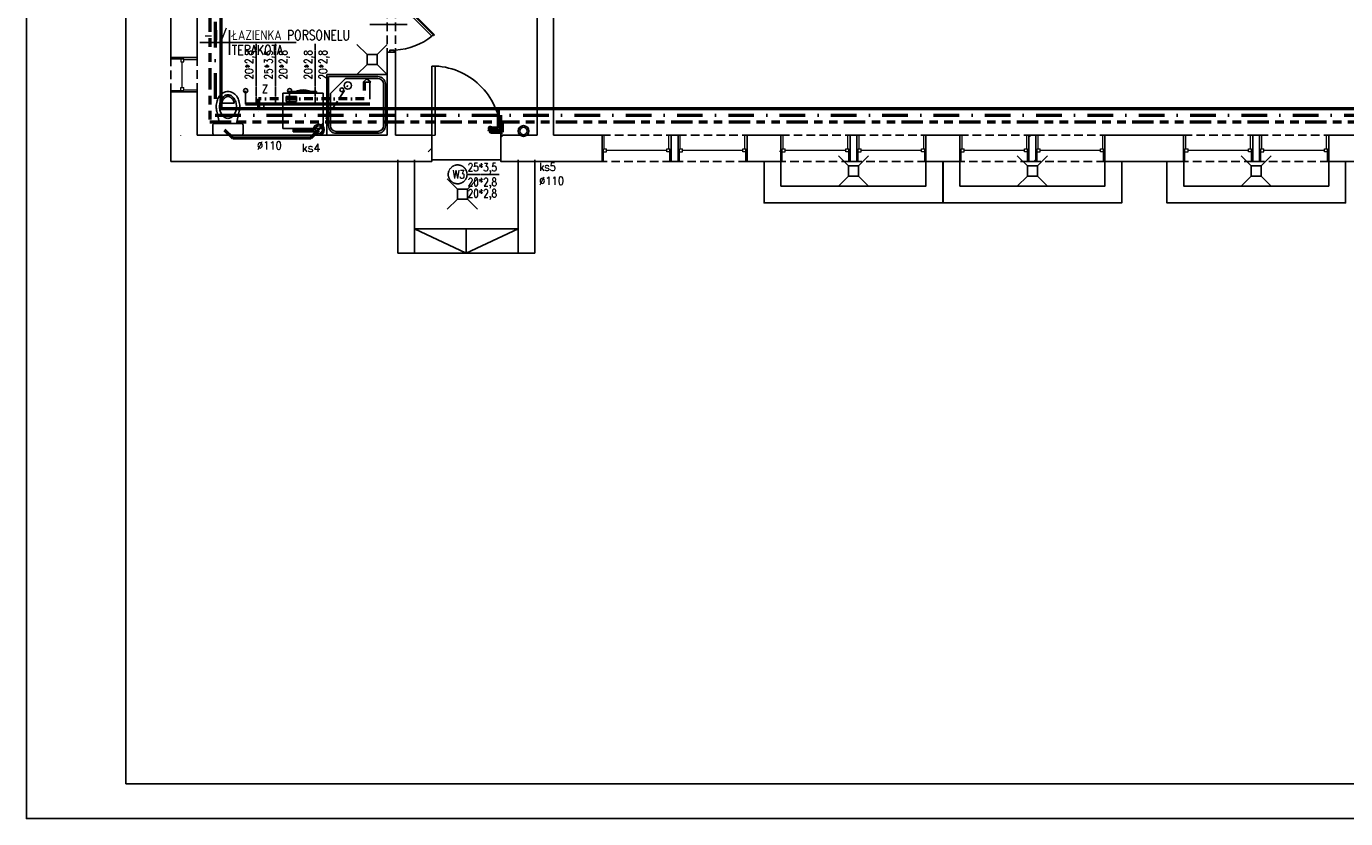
# Model space of a CAD drawing. Header units: millimetres. Extents: x 116 to 15750, y -6945 to 9999.
# Tile 94 of 150: x 116 to 2078, y 5 to 1183. Entities that reach past the tile are written whole.
import ezdxf
from ezdxf.enums import TextEntityAlignment as Align

# ---------------------------------------------------------------- set-up
doc = ezdxf.new("R2010")
doc.units = ezdxf.units.MM
for name, pattern in [('ACAD_ISO12W100', [21, 12, -3, 0, -3, 0, -3]), ('DASHDOT', [25.4, 12.7, -6.35, 0, -6.35]), ('DASHED', [19.049999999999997, 12.7, -6.35]), ('DASHED2', [0.375, 0.25, -0.125]), ('Podwójna kreska', [42.8625, 15.875, -4.7625, 6.349999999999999, -4.7625, 6.349999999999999, -4.7625])]:
    doc.linetypes.add(name, pattern=pattern)
doc.layers.get('0').update_dxf_attribs({"color": 252})
for name, color, linetype in [('1-OPIS-POM', 252, 'Continuous'), ('1-SCIANA', 252, 'Continuous'), ('I-DRZWI', 252, 'Continuous'), ('I-MEBLE', 252, 'Continuous'), ('I-NAD', 252, 'DASHED'), ('I-OKNA', 252, 'Continuous'), ('I-SCIANA', 252, 'Continuous'), ('I-WIDOK', 252, 'Continuous'), ('IS cwu', 3, 'DASHDOT'), ('IS cwu cyrkulacja', 3, 'ACAD_ISO12W100'), ('IS KAN PODŁCZENIA', 33, 'Continuous'), ('IS KAN_S_OPIS', 2, 'Continuous'), ('IS KAN_SAN_RURY', 1, 'Continuous'), ('IS opis woda', 7, 'DASHED2'), ('MK_IS W_CWU', 5, 'DASHED'), ('MK_IS W_Z', 5, 'Continuous'), ('TABELKA', 252, 'Continuous')]:
    doc.layers.add(name, color=color, linetype=linetype)
doc.layers.add('IS woda w', color=5, linetype='Continuous', lineweight=40)
doc.styles.add('ROMANS', font='romans.shx', dxfattribs={"width": 0.75})
doc.styles.add('TECH', font='simplex.shx')

# ---------------------------------------------------------------- blocks, each defined once
blk = doc.blocks.new('D90')
blk.add_line((32.60195715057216, 44.99673399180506), (-28.01028744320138, 45.00280644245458))
for points in [[(-9.174932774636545, 87.24581758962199), (-9.174656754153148, 90.00091961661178), (0.00901666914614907, 89.99999954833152), (0.008648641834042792, 86.3265301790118), (-6.41992275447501, 86.32717422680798), (-6.41983074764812, 87.24554156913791)], [(-72.56247655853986, 61.8346203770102), (-11.68362454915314, 0.9435688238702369), (-10.61203397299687, 2.01494470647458), (-71.49088598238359, 62.90599625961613)], [(-9.18339740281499, 2.756022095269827), (-9.183673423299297, 0.0009200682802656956), (0, 0), (0.0003680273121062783, 3.673469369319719), (-6.428203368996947, 3.674113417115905), (-6.428295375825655, 2.755746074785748)]]:
    blk.add_lwpolyline(points, close=True)
blk.add_lwpolyline([(-11.26135268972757, 2.664393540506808), (-9.47536839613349, 4.450020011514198), (-68.56337161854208, 63.5498639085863), (-70.34935591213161, 61.7642374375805)])
blk.add_arc((-4.563419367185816, -14.50732115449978), 100.9401705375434, 92.61855641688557, 129.3487067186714)
blk = doc.blocks.new('OPIS-POM')
for p, q in [((-60, 0), (135, 0)), ((0, 25), (0, -25))]:
    blk.add_line(p, q)
at = {"style": 'ROMANS', "width": 0.8, "flags": 4}
blk.add_attdef('NR', text='', height=20, dxfattribs=at).set_placement((-5.000000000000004, 5), align=Align.RIGHT)
blk.add_attdef('NAZWA', (4.999999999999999, 5), '', height=20, dxfattribs=at)
blk.add_attdef('POW.', text='', height=20, dxfattribs=at).set_placement((-5.000000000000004, -5), align=Align.TOP_RIGHT)
blk.add_attdef('POSADZKA', text='', height=20, dxfattribs=at).set_placement((4.999999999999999, -5), align=Align.TOP_LEFT)
blk = doc.blocks.new('wc')
for p, q in [((20, -1.364242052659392e-12), (-20, 1.364242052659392e-12)), ((-22.5, -2.499999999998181), (-22.50000000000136, -14.99999999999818)), ((-20.00000000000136, -17.49999999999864), (19.99999999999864, -17.50000000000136)), ((-16.70716144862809, -35.71644505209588), (-12.50000000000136, -17.49999999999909)), ((16.70716144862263, -35.71644505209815), (12.49999999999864, -17.50000000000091)), ((22.49999999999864, -15.00000000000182), (22.5, -2.500000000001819)), ((9.399005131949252, -47.59728550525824), (-9.399005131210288, -47.59728550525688))]:
    blk.add_line(p, q)
for points in [[(17.49999999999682, -42.50000000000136, -0.0720393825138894), (16.29127858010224, -50.84577219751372, -0.08333936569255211), (12.90750212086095, -57.7805596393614, -0.1066614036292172), (7.056389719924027, -63.10202370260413, -0.1321381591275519), (-5.002220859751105e-12, -65, -0.1321381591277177), (-7.056389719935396, -63.10202370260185, -0.1066614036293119), (-12.90750212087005, -57.78055963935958, -0.0833393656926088), (-16.29127858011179, -50.84577219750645, -0.07203938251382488), (-17.50000000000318, -42.49999999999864, -0.05824006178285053), (-16.70716144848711, -35.71644505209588, -0.08333936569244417)], [(16.70716144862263, -35.71644505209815, -0.0582400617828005), (17.49999999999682, -42.50000000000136, -0.0720393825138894)], [(9.399005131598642, -47.59728550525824, -0.01323439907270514), (9.099451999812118, -48.71794926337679, -0.08333936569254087), (6.804501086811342, -53.42127318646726, -0.1066614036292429), (3.293994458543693, -56.61400536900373, -0.1321381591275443), (-4.547473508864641e-12, -57.5, -0.1321381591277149), (-3.293994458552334, -56.61400536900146, -0.1066614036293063), (-6.804501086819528, -53.42127318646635, -0.08333936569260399), (-9.099451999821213, -48.71794926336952, -0.01323439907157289), (-9.399005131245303, -47.59728550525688, -0.0720393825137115)]]:
    blk.add_lwpolyline(points, format="xyb")
blk.add_lwpolyline([(12.49999999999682, -42.50000000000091, -0.07203938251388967), (11.49672752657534, -49.42722357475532, -0.08333936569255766), (8.838834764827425, -54.87436867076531, -0.1066614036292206), (4.548126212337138, -58.77667814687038, -0.1321381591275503), (-4.547473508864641e-12, -60, -0.132138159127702), (-4.548126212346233, -58.77667814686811, -0.1066614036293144), (-8.838834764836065, -54.87436867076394, -0.08333936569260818), (-11.49672752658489, -49.42722357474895, -0.0720393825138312), (-12.50000000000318, -42.49999999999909, -0.07203938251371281), (-11.49672752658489, -35.57277642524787, -0.08333936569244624), (-8.838834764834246, -30.12563132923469, -0.1066614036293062), (-4.54812621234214, -26.22332185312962, -0.1321381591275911), (-1.818989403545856e-12, -25, -0.132138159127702), (4.548126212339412, -26.22332185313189, -0.1066614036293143), (8.838834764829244, -30.12563132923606, -0.08333936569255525), (11.49672752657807, -35.57277642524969, -0.07203938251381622)], format="xyb", close=True)
for centre, start, end in [((-20, -2.499999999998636), 90, 180), ((-20.00000000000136, -14.99999999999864), 180, 270), ((20, -2.500000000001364), 0, 90), ((19.99999999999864, -15.00000000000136), 270, 0)]:
    blk.add_arc(centre, 2.5, start, end)
blk = doc.blocks.new('natrysk90')
for p, q in [((-89.99999999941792, -89.99999999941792), (-89.99999999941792, 0)), ((-89.99999999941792, 0), (0, 0)), ((0, 0), (0, -89.99999999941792)), ((-89.99999999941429, -89.99999999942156), (-89.99999999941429, -3.637978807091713e-12)), ((-89.99999999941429, -3.637978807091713e-12), (3.637978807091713e-12, -3.637978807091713e-12)), ((-89.99999999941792, -89.99999999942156), (-89.99999999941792, -3.637978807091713e-12)), ((-89.99999999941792, -3.637978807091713e-12), (0, -3.637978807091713e-12)), ((-87.18749999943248, -75.93749999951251), (-87.18749999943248, -2.812499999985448)), ((-87.18749999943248, -2.812499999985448), (-14.06249999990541, -2.812499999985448)), ((-87.18749999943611, -75.93749999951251), (-87.18749999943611, -2.812499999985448)), ((-87.18749999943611, -2.812499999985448), (-14.06249999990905, -2.812499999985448)), ((-87.18749999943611, -75.93749999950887), (-87.18749999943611, -2.81249999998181)), ((-87.18749999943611, -2.81249999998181), (-14.06249999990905, -2.81249999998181)), ((-84.37499999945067, -28.12499999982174), (-61.87499999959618, -5.624999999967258)), ((-84.3749999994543, -28.12499999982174), (-61.87499999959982, -5.624999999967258)), ((-84.3749999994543, -28.1249999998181), (-61.87499999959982, -5.62499999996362)), ((-61.87499999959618, -5.624999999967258), (-14.06249999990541, -5.624999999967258)), ((-61.87499999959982, -5.624999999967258), (-14.06249999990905, -5.624999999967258)), ((-61.87499999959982, -5.62499999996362), (-14.06249999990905, -5.62499999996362)), ((-5.624999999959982, -14.06249999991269), (-5.624999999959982, -75.93749999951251)), ((-5.62499999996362, -14.06249999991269), (-5.62499999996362, -75.93749999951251)), ((-5.62499999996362, -14.06249999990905), (-5.62499999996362, -75.93749999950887)), ((-2.812499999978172, -14.06249999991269), (-2.812499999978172, -75.93749999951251)), ((-2.81249999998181, -14.06249999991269), (-2.81249999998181, -75.93749999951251)), ((-2.81249999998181, -14.06249999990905), (-2.81249999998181, -75.93749999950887)), ((3.637978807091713e-12, -3.637978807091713e-12), (3.637978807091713e-12, -89.99999999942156)), ((0, -3.637978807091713e-12), (0, -89.99999999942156)), ((-84.37499999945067, -75.93749999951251), (-84.37499999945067, -28.12499999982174)), ((-84.3749999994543, -75.93749999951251), (-84.3749999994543, -28.12499999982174)), ((-84.3749999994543, -75.93749999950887), (-84.3749999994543, -28.1249999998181)), ((3.637978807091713e-12, -89.99999999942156), (-89.99999999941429, -89.99999999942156)), ((0, -89.99999999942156), (-89.99999999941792, -89.99999999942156)), ((0, -89.99999999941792), (-89.99999999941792, -89.99999999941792)), ((-14.06249999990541, -84.37499999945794), (-75.93749999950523, -84.37499999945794)), ((-14.06249999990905, -84.37499999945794), (-75.93749999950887, -84.37499999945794)), ((-14.06249999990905, -84.3749999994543), (-75.93749999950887, -84.3749999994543)), ((-14.06249999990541, -87.18749999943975), (-75.93749999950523, -87.18749999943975)), ((-14.06249999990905, -87.18749999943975), (-75.93749999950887, -87.18749999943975)), ((-14.06249999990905, -87.18749999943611), (-75.93749999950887, -87.18749999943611))]:
    blk.add_line(p, q)
for centre in [(-67.4999999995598, -22.49999999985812), (-67.49999999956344, -22.49999999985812), (-67.49999999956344, -22.49999999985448)]:
    blk.add_circle(centre, 2.81249999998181)
for centre, radius, start, end in [((-14.06249999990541, -14.06249999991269), 11.24999999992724, 0, 90), ((-14.06249999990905, -14.06249999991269), 11.24999999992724, 0, 90), ((-14.06249999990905, -14.06249999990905), 11.24999999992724, 0, 90), ((-14.06249999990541, -14.06249999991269), 8.43749999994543, 0, 90), ((-14.06249999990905, -14.06249999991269), 8.43749999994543, 0, 90), ((-14.06249999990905, -14.06249999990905), 8.43749999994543, 0, 90), ((-75.93749999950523, -75.93749999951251), 11.24999999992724, 180, 270), ((-75.93749999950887, -75.93749999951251), 11.24999999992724, 180, 270), ((-75.93749999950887, -75.93749999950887), 11.24999999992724, 180, 270), ((-75.93749999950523, -75.93749999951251), 8.43749999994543, 180, 270), ((-75.93749999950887, -75.93749999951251), 8.43749999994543, 180, 270), ((-75.93749999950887, -75.93749999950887), 8.43749999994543, 180, 270), ((-14.06249999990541, -75.93749999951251), 8.43749999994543, 270, 0), ((-14.06249999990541, -75.93749999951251), 11.24999999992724, 270, 0), ((-14.06249999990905, -75.93749999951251), 8.43749999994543, 270, 0), ((-14.06249999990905, -75.93749999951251), 11.24999999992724, 270, 0), ((-14.06249999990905, -75.93749999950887), 8.43749999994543, 270, 0), ((-14.06249999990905, -75.93749999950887), 11.24999999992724, 270, 0)]:
    blk.add_arc(centre, radius, start, end)
blk = doc.blocks.new('PRALKA')
for p, q in [((-60, 0), (0, 0)), ((-60, -52.5), (-60, 0)), ((-50, 2.5), (-10, 2.5)), ((-50, 0), (-50, 2.5)), ((-10, 2.5), (-10, 0)), ((0, 0), (0, -52.5)), ((-55, -12.5), (-55, -5)), ((-55, -5), (-40, -5)), ((-40, -12.5), (-55, -12.5)), ((-40, -5), (-40, -12.5)), ((0, -52.5), (-60, -52.5)), ((-45, -52.5), (-45, -57.5)), ((-45, -55), (-15, -55)), ((-45, -57.5), (-15, -57.5)), ((-15, -52.5), (-15, -57.5))]:
    blk.add_line(p, q)
blk.add_arc((-30, -25), 30, 56.4426902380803, 123.557309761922)
blk = doc.blocks.new('pralka60')
at = {"ltscale": 0.5}
blk.add_blockref('PRALKA', (0, 52.5), dxfattribs=at)
blk = doc.blocks.new('kratka')
for p, q in [((-15, 1.818989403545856e-12), (-30, 15.00000000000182)), ((0, 0), (15, 14.99999999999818)), ((-30, -29.99999999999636), (-15, -14.99999999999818)), ((15, -29.99999999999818), (0, -14.99999999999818))]:
    blk.add_line(p, q)
blk.add_lwpolyline([(0, 0), (-15, 1.818989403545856e-12), (-15, -14.99999999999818), (0, -14.99999999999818)], close=True)

msp = doc.modelspace()

# ---------------------------------------------------------------- hatches: boundary and pattern name
h = msp.add_hatch(color=7)
h.paths.add_polyline_path([(779.4625, 52.973111), (779.4625, 52.937833)])
h.paths.add_polyline_path([(779.4625, 52.937833), (779.4625, 52.973111)])
h = msp.add_hatch(color=7)
h.paths.add_polyline_path([(780.473239, 52.973111), (780.473239, 52.937833)])
h.paths.add_polyline_path([(780.473239, 52.937833), (780.473239, 52.973111)])
h = msp.add_hatch(color=7)
h.paths.add_polyline_path([(781.483979, 52.973111), (781.483979, 52.937833)])
h.paths.add_polyline_path([(781.483979, 52.973111), (781.483979, 52.937833)])
h = msp.add_hatch(color=7)
h.dxf.hatch_style = 2
h.paths.add_polyline_path([(783.409197, 52.973111), (783.409197, 52.937833)])
h = msp.add_hatch(color=7)
h.paths.add_polyline_path([(784.371806, 52.973111), (784.371806, 52.937833)])
h.paths.add_polyline_path([(784.371806, 52.973111), (784.371806, 52.937833)])
h = msp.add_hatch(color=7)
h.paths.add_polyline_path([(787.692807, 52.973111), (787.692807, 52.937833)])
h.paths.add_polyline_path([(787.692807, 52.973111), (787.692807, 52.937833)])
h = msp.add_hatch(color=7)
h.dxf.hatch_style = 2
h.paths.add_polyline_path([(789.618025, 52.973111), (789.618025, 52.937833)])
h = msp.add_hatch(color=7)
h.dxf.hatch_style = 2
h.paths.add_polyline_path([(790.003068, 52.973111), (790.003068, 52.937833)])
h = msp.add_hatch(color=7)
h.paths.add_polyline_path([(790.773155, 52.973111), (790.773155, 52.937833)])
h.paths.add_polyline_path([(790.773155, 52.973111), (790.773155, 52.937833)])
h = msp.add_hatch(color=7)
h.paths.add_polyline_path([(791.639503, 52.973111), (791.639503, 52.937833)])
h.paths.add_polyline_path([(791.639503, 52.937833), (791.639503, 52.973111)])
h = msp.add_hatch(color=7)
h.paths.add_polyline_path([(793.709113, 52.973111), (793.709113, 52.937833)])
h.paths.add_polyline_path([(793.709113, 52.973111), (793.709113, 52.937833)])
h = msp.add_hatch(color=7)
h.paths.add_polyline_path([(718.21675, 22.937611), (718.21675, 22.902333)])
h.paths.add_polyline_path([(718.21675, 22.902333), (718.21675, 22.937611)])
for points in [[(720.767664, 22.937611), (720.767664, 22.902333)], [(740.192661, 21.350111), (740.192661, 21.314833)], [(725.237998, 13.010444), (725.237998, 12.975167)]]:
    msp.add_hatch(color=7).paths.add_polyline_path(points)
h = msp.add_hatch(color=7)
h.dxf.hatch_style = 2
h.paths.add_polyline_path([(722.933534, 22.937611), (722.933534, 22.902333)])
h = msp.add_hatch(color=7)
h.paths.add_polyline_path([(726.398926, 22.937611), (726.398926, 22.902333)])
h.paths.add_polyline_path([(726.398926, 22.902333), (726.398926, 22.937611)])
h = msp.add_hatch(color=7)
h.dxf.hatch_style = 2
h.paths.add_polyline_path([(741.492183, 21.350111), (741.492183, 21.314833)])
h = msp.add_hatch(color=7)
h.dxf.hatch_style = 2
h.paths.add_polyline_path([(723.505302, 13.010444), (723.505302, 12.975167)])

# ---------------------------------------------------------------- linework, layer by layer
at = {"color": 251, "lineweight": 0, "true_color": 0x535353}
for points in [[(345.5331166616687, 1020.740719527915), (345.8557907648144, 1021.063393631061)], [(718.867054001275, 1021.063393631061), (724.1374044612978, 1021.063393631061)], [(821.5849836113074, 1017.513978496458), (825.2419533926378, 1021.063393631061)], [(972.2737897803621, 1021.063393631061), (975.5005308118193, 1021.063393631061)], [(1074.991709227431, 1021.063393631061), (1071.657413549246, 1021.063393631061)], [(1085.209725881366, 1021.063393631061), (1088.544021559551, 1021.063393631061)], [(1187.927645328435, 1021.063393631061), (1184.593349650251, 1021.063393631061)], [(1238.264805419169, 1021.063393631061), (1241.491546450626, 1021.063393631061)], [(1340.982724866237, 1021.063393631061), (1337.648429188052, 1021.063393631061)], [(1351.200741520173, 1021.063393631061), (1354.535037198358, 1021.063393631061)], [(1453.918660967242, 1021.063393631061), (1450.691919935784, 1021.063393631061)], [(1504.255821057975, 1021.063393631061), (1507.590126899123, 1021.063393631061)], [(1606.973750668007, 1021.063393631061), (1603.74700963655, 1021.063393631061)], [(1606.973750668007, 1018.482000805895), (1609.662698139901, 1021.063393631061)], [(1617.29932196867, 1021.063393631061), (1620.526063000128, 1021.063393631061)], [(1720.017241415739, 1021.063393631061), (1716.682945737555, 1021.063393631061)], [(1939.758305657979, 1021.063393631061), (1936.531564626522, 1021.063393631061)], [(2052.801796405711, 1021.063393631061), (2049.467500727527, 1021.063393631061)], [(713.3815942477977, 996.4326071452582), (718.867054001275, 1001.918066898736)], [(972.2737897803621, 982.0198271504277), (974.2098343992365, 982.0198271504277)], [(1074.776589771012, 982.0198271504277), (1072.948109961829, 982.0198271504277)], [(1085.209725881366, 982.0198271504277), (1087.145770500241, 982.0198271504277)], [(1187.820090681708, 982.0198271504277), (1185.991600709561, 982.0198271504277)], [(1236.328760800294, 996.4326071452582), (1238.264805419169, 998.3686517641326)], [(1238.264805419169, 982.0198271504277), (1240.200850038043, 982.0198271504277)], [(1340.87517021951, 982.0198271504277), (1339.046680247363, 982.0198271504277)], [(1351.200741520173, 982.0198271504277), (1353.244340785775, 982.0198271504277)], [(1453.811106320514, 982.0198271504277), (1451.982616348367, 982.0198271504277)], [(1453.918660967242, 996.1099330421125), (1454.241335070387, 996.4326071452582)], [(1606.866185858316, 982.0198271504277), (1605.037706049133, 982.0198271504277)], [(1614.180135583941, 982.0198271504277), (1617.29932196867, 985.1390135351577)], [(1617.29932196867, 982.0198271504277), (1619.235366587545, 982.0198271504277)], [(1719.909686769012, 982.0198271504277), (1718.081196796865, 982.0198271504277)], [(2052.694241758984, 982.0198271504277), (2050.865751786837, 982.0198271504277)]]:
    msp.add_lwpolyline(points, dxfattribs=at)
at = {"layer": 'I-DRZWI'}
for points in [[(718.867054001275, 1123.88887788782), (724.1374044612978, 1123.88887788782)], [(718.867054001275, 1021.063393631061), (718.867054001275, 1123.88887788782)], [(821.8000929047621, 1021.063393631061), (821.6807797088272, 1026.179094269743), (821.3152382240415, 1031.231936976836), (820.7091901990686, 1036.215956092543), (819.8683268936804, 1041.125145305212), (818.7983598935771, 1045.953518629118), (817.5049702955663, 1050.695100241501), (815.993879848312, 1055.343883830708), (814.2707798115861, 1059.893883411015), (812.3413716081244, 1064.339112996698), (810.211356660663, 1068.673596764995), (807.8864363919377, 1072.891328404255), (805.3723223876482, 1076.986321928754), (802.6746957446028, 1080.952591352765), (799.799278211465, 1084.784150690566), (796.751761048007, 1088.475003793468), (793.5378456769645, 1092.019164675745), (790.1632335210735, 1095.410647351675), (786.6336260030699, 1098.643465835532), (782.9547245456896, 1101.711623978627), (779.1322305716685, 1104.609135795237), (775.1718455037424, 1107.330015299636), (771.0792809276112, 1109.868266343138), (766.860217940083, 1112.217902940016), (762.5203681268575, 1114.372939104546), (758.0654329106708, 1116.327378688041), (753.5011137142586, 1118.075245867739), (748.8331119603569, 1119.610544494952), (744.0671290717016, 1120.927278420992), (739.2088664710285, 1122.019471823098), (734.2640154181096, 1122.881128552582), (729.2382976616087, 1123.506252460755), (724.1374044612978, 1123.88887788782)], [(724.1374044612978, 1021.063393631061), (724.1374044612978, 1123.88887788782)]]:
    msp.add_lwpolyline(points, dxfattribs=at)
at = {"layer": 'I-NAD'}
for points in [[(652.8243983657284, 1226.499232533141), (652.7188628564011, 1144.324901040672)], [(664.9804787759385, 1226.499232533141), (664.9804787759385, 1144.324901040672)], [(331.1203468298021, 1085.412066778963), (331.1203468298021, 1136.717249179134)], [(370.1639133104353, 1136.717249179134), (370.1639133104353, 1085.412066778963)], [(972.2737897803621, 1021.063393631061), (1074.991709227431, 1021.063393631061)], [(1085.209725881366, 1021.063393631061), (1187.927645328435, 1021.063393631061)], [(1238.264805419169, 1021.063393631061), (1340.982724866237, 1021.063393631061)], [(1351.200741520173, 1021.063393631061), (1453.918660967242, 1021.063393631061)], [(1504.255821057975, 1021.063393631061), (1606.973750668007, 1021.063393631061)], [(1617.29932196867, 1021.063393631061), (1720.017241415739, 1021.063393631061)], [(1837.040386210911, 1021.063393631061), (1939.758305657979, 1021.063393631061)], [(1950.083876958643, 1021.063393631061), (2052.801796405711, 1021.063393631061)], [(1074.991709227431, 982.0198271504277), (972.2737897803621, 982.0198271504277)], [(1187.927645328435, 982.0198271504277), (1085.209725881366, 982.0198271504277)], [(1340.982724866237, 982.0198271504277), (1238.264805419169, 982.0198271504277)], [(1453.918660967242, 982.0198271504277), (1351.200741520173, 982.0198271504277)], [(1606.973750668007, 982.0198271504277), (1504.255821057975, 982.0198271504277)], [(1720.017241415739, 982.0198271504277), (1617.29932196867, 982.0198271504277)], [(1939.758305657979, 982.0198271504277), (1837.040386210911, 982.0198271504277)], [(2052.801796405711, 982.0198271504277), (1950.083876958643, 982.0198271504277)]]:
    msp.add_lwpolyline(points, dxfattribs=at)
at = {"layer": 'I-OKNA', "lineweight": 0}
for points in [[(331.1203468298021, 1136.609694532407), (331.1203468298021, 1134.78120456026)], [(331.1203468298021, 1134.78120456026), (350.0505541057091, 1134.78120456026)], [(345.5331166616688, 1134.78120456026), (345.5331166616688, 1130.263767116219)], [(345.5331166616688, 1130.263767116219), (350.0505541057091, 1130.263767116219)], [(347.791835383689, 1091.865548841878), (347.791835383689, 1130.263767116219)], [(350.0505541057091, 1130.263767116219), (350.0505541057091, 1134.78120456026)], [(350.0505541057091, 1133.490508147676), (370.1639133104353, 1133.490508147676)], [(370.1639133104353, 1136.717249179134), (370.1639133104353, 1133.490508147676)], [(331.1203468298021, 1087.348111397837), (350.0505541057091, 1087.348111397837), (350.0505541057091, 1091.865548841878)], [(331.1203468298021, 1085.412066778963), (331.1203468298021, 1087.348111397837)], [(345.5331166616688, 1091.865548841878), (350.0505541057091, 1091.865548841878)], [(345.5331166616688, 1087.348111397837), (345.5331166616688, 1091.865548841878)], [(350.0505541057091, 1088.638807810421), (370.1639133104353, 1088.638807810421)], [(370.1639133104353, 1085.412066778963), (370.1639133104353, 1088.638807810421)], [(975.5005308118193, 1000.950044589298), (975.5005308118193, 1021.063393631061)], [(1071.657413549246, 1000.950044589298), (1071.657413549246, 1021.063393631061)], [(1088.544021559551, 1000.950044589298), (1088.544021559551, 1021.063393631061)], [(1184.593349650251, 1000.950044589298), (1184.593349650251, 1021.063393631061)], [(1241.491546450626, 1000.950044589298), (1241.491546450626, 1021.063393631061)], [(1337.648429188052, 1000.950044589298), (1337.648429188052, 1021.063393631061)], [(1354.535037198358, 1000.950044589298), (1354.535037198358, 1021.063393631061)], [(1450.691919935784, 1000.950044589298), (1450.691919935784, 1021.063393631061)], [(1507.590126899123, 1000.950044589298), (1507.590126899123, 1021.063393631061)], [(1603.74700963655, 1000.950044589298), (1603.74700963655, 1021.063393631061)], [(1620.526063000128, 1000.950044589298), (1620.526063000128, 1021.063393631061)], [(1716.682945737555, 1000.950044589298), (1716.682945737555, 1021.063393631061)], [(1840.374681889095, 1000.950044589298), (1840.374681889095, 1021.063393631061)], [(1936.531564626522, 1000.950044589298), (1936.531564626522, 1021.063393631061)], [(1953.3106179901, 1000.950044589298), (1953.3106179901, 1021.063393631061)], [(2049.467500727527, 1000.950044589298), (2049.467500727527, 1021.063393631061)], [(974.2098343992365, 982.0198271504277), (974.2098343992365, 1000.950044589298), (978.7272718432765, 1000.950044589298)], [(978.7272718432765, 996.4326071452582), (978.7272718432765, 1000.950044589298)], [(1068.430672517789, 1000.950044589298), (1072.948109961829, 1000.950044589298)], [(1068.430672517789, 996.4326071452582), (1068.430672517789, 1000.950044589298)], [(1072.948109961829, 982.0198271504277), (1072.948109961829, 1000.950044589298)], [(1087.145770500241, 982.0198271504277), (1087.145770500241, 1000.950044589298), (1091.663207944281, 1000.950044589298)], [(1091.663207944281, 996.4326071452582), (1091.663207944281, 1000.950044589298)], [(1181.47416326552, 1000.950044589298), (1185.991600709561, 1000.950044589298)], [(1181.47416326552, 996.4326071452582), (1181.47416326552, 1000.950044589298)], [(1185.991600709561, 982.0198271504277), (1185.991600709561, 1000.950044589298)], [(1240.200850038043, 982.0198271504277), (1240.200850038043, 1000.950044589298), (1244.718287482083, 1000.950044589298)], [(1244.718287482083, 996.4326071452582), (1244.718287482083, 1000.950044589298)], [(1334.529242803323, 1000.950044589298), (1339.046680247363, 1000.950044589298)], [(1334.529242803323, 996.4326071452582), (1334.529242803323, 1000.950044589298)], [(1339.046680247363, 982.0198271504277), (1339.046680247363, 1000.950044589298)], [(1353.244340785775, 982.0198271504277), (1353.244340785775, 1000.950044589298), (1357.761778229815, 1000.950044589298)], [(1357.761778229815, 996.4326071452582), (1357.761778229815, 1000.950044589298)], [(1447.465178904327, 1000.950044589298), (1451.982616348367, 1000.950044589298)], [(1447.465178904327, 996.4326071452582), (1447.465178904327, 1000.950044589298)], [(1451.982616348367, 982.0198271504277), (1451.982616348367, 1000.950044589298)], [(1506.191865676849, 982.0198271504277), (1506.191865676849, 1000.950044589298), (1510.70930312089, 1000.950044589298)], [(1510.70930312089, 996.4326071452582), (1510.70930312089, 1000.950044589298)], [(1600.520268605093, 1000.950044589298), (1605.037706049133, 1000.950044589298)], [(1600.520268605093, 996.4326071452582), (1600.520268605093, 1000.950044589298)], [(1605.037706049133, 982.0198271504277), (1605.037706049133, 1000.950044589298)], [(1619.235366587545, 982.0198271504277), (1619.235366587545, 1000.950044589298), (1623.752804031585, 1000.950044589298)], [(1623.752804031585, 996.4326071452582), (1623.752804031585, 1000.950044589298)], [(1713.563759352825, 1000.950044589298), (1718.081196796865, 1000.950044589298)], [(1713.563759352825, 996.4326071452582), (1713.563759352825, 1000.950044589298)], [(1718.081196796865, 982.0198271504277), (1718.081196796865, 1000.950044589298)], [(1838.976430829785, 982.0198271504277), (1838.976430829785, 1000.950044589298), (1843.601422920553, 1000.950044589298)], [(1843.601422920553, 996.4326071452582), (1843.601422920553, 1000.950044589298)], [(1933.304823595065, 1000.950044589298), (1937.822261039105, 1000.950044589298)], [(1933.304823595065, 996.4326071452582), (1933.304823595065, 1000.950044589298)], [(1937.822261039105, 982.0198271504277), (1937.822261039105, 1000.950044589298)], [(1952.019921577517, 982.0198271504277), (1952.019921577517, 1000.950044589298), (1956.537359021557, 1000.950044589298)], [(1956.537359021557, 996.4326071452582), (1956.537359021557, 1000.950044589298)], [(2046.348314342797, 1000.950044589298), (2050.865751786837, 1000.950044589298)], [(2046.348314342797, 996.4326071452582), (2046.348314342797, 1000.950044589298)], [(2050.865751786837, 982.0198271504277), (2050.865751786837, 1000.950044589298)], [(974.2098343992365, 996.4326071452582), (978.7272718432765, 996.4326071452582)], [(978.7272718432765, 998.6913258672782), (1068.430672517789, 998.6913258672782)], [(1072.948109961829, 996.4326071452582), (1068.430672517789, 996.4326071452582)], [(1087.145770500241, 996.4326071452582), (1091.663207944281, 996.4326071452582)], [(1091.663207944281, 998.6913258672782), (1181.47416326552, 998.6913258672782)], [(1185.991600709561, 996.4326071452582), (1181.47416326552, 996.4326071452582)], [(1240.200850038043, 996.4326071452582), (1244.718287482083, 996.4326071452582)], [(1244.718287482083, 998.6913258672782), (1334.529242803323, 998.6913258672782)], [(1339.046680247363, 996.4326071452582), (1334.529242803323, 996.4326071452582)], [(1353.244340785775, 996.4326071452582), (1357.761778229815, 996.4326071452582)], [(1357.761778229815, 998.6913258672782), (1447.465178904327, 998.6913258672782)], [(1451.982616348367, 996.4326071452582), (1447.465178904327, 996.4326071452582)], [(1506.191865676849, 996.4326071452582), (1510.70930312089, 996.4326071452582)], [(1510.70930312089, 998.6913258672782), (1600.520268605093, 998.6913258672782)], [(1605.037706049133, 996.4326071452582), (1600.520268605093, 996.4326071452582)], [(1619.235366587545, 996.4326071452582), (1623.752804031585, 996.4326071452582)], [(1623.752804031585, 998.6913258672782), (1713.563759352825, 998.6913258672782)], [(1718.081196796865, 996.4326071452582), (1713.563759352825, 996.4326071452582)], [(1838.976430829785, 996.4326071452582), (1843.601422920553, 996.4326071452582)], [(1843.601422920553, 998.6913258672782), (1933.304823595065, 998.6913258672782)], [(1937.822261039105, 996.4326071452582), (1933.304823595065, 996.4326071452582)], [(1952.019921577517, 996.4326071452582), (1956.537359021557, 996.4326071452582)], [(1956.537359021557, 998.6913258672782), (2046.348314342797, 998.6913258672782)], [(2050.865751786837, 996.4326071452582), (2046.348314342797, 996.4326071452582)]]:
    msp.add_lwpolyline(points, dxfattribs=at)
at = {"layer": 'I-SCIANA'}
for p, q in [((668.2682452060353, 845.9589102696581), (693.2682452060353, 845.9589102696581)), ((847.2913470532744, 845.9589102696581), (872.2913470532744, 845.9589102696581))]:
    msp.add_line(p, q, dxfattribs=at)
at = {"layer": 'I-SCIANA', "linetype": 'Continuous', "lineweight": 25}
for points in [[(875.5791134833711, 1723.632470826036), (875.5791134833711, 1021.063393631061)], [(900.2098999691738, 1021.063393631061), (900.2098999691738, 1618.870952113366)], [(652.7188628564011, 1144.324901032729), (652.7188628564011, 1021.063393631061)], [(664.9804787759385, 1021.063393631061), (664.9804787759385, 1144.324901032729), (652.7188628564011, 1144.324901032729)], [(370.1639133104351, 1021.063393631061), (370.1639133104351, 1085.730287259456), (331.1203468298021, 1085.730287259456), (331.1203468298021, 982.0198271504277)], [(647.018293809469, 1021.063393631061), (370.1639133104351, 1021.063393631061)], [(647.018293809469, 982.0198271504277), (647.018293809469, 982.0198271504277), (647.018293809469, 982.0198271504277), (718.867054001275, 982.0198271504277), (718.867054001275, 1021.063393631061)], [(718.867054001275, 1021.063393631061), (664.9804787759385, 1021.063393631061)], [(875.5791134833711, 1021.063393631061), (821.5849836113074, 1021.063393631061), (821.5849836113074, 982.0198271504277), (972.2737897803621, 982.0198271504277), (972.2737897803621, 1021.063393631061)], [(972.2737897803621, 1021.063393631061), (900.2098999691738, 1021.063393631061)], [(331.1203468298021, 982.0198271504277), (647.018293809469, 982.0198271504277), (647.018293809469, 982.0198271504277)]]:
    msp.add_lwpolyline(points, dxfattribs=at)
for points in [[(331.1203468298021, 1136.717249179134), (370.1639133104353, 1136.717249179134), (370.1639133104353, 1223.348002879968), (331.1203468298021, 1223.348002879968)], [(1074.991709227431, 982.0198271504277), (1085.209725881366, 982.0198271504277), (1085.209725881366, 1021.063393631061), (1074.991709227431, 1021.063393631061)], [(1187.927645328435, 982.0198271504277), (1238.264805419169, 982.0198271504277), (1238.264805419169, 1021.063393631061), (1187.927645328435, 1021.063393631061)], [(1340.982724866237, 982.0198271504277), (1351.200741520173, 982.0198271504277), (1351.200741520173, 1021.063393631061), (1340.982724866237, 1021.063393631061)], [(1453.918660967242, 982.0198271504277), (1504.255821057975, 982.0198271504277), (1504.255821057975, 1021.063393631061), (1453.918660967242, 1021.063393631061)], [(1606.973750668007, 982.0198271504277), (1617.29932196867, 982.0198271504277), (1617.29932196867, 1021.063393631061), (1606.973750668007, 1021.063393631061)], [(1720.017241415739, 982.0198271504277), (1837.040386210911, 982.0198271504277), (1837.040386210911, 1021.063393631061), (1720.017241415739, 1021.063393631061)], [(1939.758305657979, 982.0198271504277), (1950.083876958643, 982.0198271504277), (1950.083876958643, 1021.063393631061), (1939.758305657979, 1021.063393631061)], [(2052.801796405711, 982.0198271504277), (2103.138956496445, 982.0198271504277), (2103.138956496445, 1021.063393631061), (2052.801796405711, 1021.063393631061)]]:
    msp.add_lwpolyline(points, close=True, dxfattribs=at)
at = {"layer": 'I-SCIANA'}
for points in [[(668.2682452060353, 984.6012199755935), (668.2682452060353, 845.9589102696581)], [(693.2682452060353, 984.6012199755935), (693.2682452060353, 845.9589102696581)], [(847.2913470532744, 984.6012199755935), (847.2913470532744, 845.9589102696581)], [(872.2913470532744, 984.6012199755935), (872.2913470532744, 845.9589102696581)], [(1478.918660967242, 982.0198271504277), (1478.918660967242, 920.3890734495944), (1213.264805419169, 920.3890734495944), (1213.264805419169, 982.0198271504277)], [(1453.918660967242, 982.0198271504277), (1453.918660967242, 945.3890734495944), (1238.264805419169, 945.3890734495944), (1238.264805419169, 982.0198271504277)], [(1745.017241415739, 982.0198271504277), (1745.017241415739, 920.3890734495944), (1479.363385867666, 920.3890734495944), (1479.363385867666, 982.0198271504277)], [(1720.017241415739, 982.0198271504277), (1720.017241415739, 945.3890734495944), (1504.363385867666, 945.3890734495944), (1504.363385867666, 982.0198271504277)], [(2077.801796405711, 982.0198271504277), (2077.801796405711, 920.3890734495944), (1812.147940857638, 920.3890734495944), (1812.147940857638, 982.0198271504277)], [(2052.801796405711, 982.0198271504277), (2052.801796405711, 945.3890734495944), (1837.147940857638, 945.3890734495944), (1837.147940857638, 982.0198271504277)]]:
    msp.add_lwpolyline(points, dxfattribs=at)
at = {"layer": 'I-WIDOK'}
for p, q in [((770.2797961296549, 845.9589102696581), (693.2682452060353, 881.883300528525)), ((770.2797961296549, 881.883300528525), (770.2797961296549, 845.9589102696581)), ((847.2913470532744, 881.883300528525), (770.2797961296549, 845.9589102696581))]:
    msp.add_line(p, q, dxfattribs=at)
for points in [[(821.5849836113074, 984.6012199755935), (718.867054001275, 984.6012199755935)], [(693.2682452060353, 881.883300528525), (847.2913470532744, 881.883300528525)], [(693.2682452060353, 845.9589102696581), (847.2913470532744, 845.9589102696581)]]:
    msp.add_lwpolyline(points, dxfattribs=at)
at = {"layer": 'IS cwu', "lineweight": 50, "ltscale": 3}
for p, q in [((396.979934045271, 1723.55088680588), (397.0110856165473, 1050.725747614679)), ((397.0110856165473, 1050.725747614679), (4397.885504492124, 1050.910986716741)), ((821.4995285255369, 1028.500722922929), (821.4995285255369, 1050.745401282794)), ((807.5540994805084, 1028.500722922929), (821.4995285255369, 1028.500722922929))]:
    msp.add_line(p, q, dxfattribs=at)
at = {"layer": 'IS cwu', "lineweight": 50}
for p, q in [((618.4631889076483, 1100.075792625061), (618.4631889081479, 1075.240825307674)), ((618.4631889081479, 1075.240825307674), (461.2485317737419, 1075.240825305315)), ((461.2485317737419, 1075.240825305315), (461.2485317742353, 1050.728721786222))]:
    msp.add_line(p, q, dxfattribs=at)
at = {"layer": 'IS cwu', "lineweight": 50, "ltscale": 3}
msp.add_circle((806.0308626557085, 1028.33077917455), 1.5, dxfattribs=at)
at = {"layer": 'IS cwu cyrkulacja', "linetype": 'Podwójna kreska', "lineweight": 50, "ltscale": 2}
for p, q in [((388.9891302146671, 1720.832500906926), (388.9891302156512, 1040.72835516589)), ((388.9891302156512, 1040.72835516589), (4408.017410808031, 1040.728355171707)), ((824.2179144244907, 1025.782337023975), (824.2179144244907, 1040.72835516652)), ((807.054562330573, 1025.782337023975), (824.2179144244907, 1025.782337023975))]:
    msp.add_line(p, q, dxfattribs=at)
at = {"layer": 'IS cwu cyrkulacja'}
msp.add_circle((806.0313255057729, 1025.612393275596), 1, dxfattribs=at)
at = {"layer": 'IS KAN PODŁCZENIA', "lineweight": 50}
for p, q in [((410.881792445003, 1029.266427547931, 26.67964131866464), (422.8833162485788, 1017.264903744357, 26.67964131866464)), ((538.9267296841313, 1017.264903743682, 26.67964131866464), (550.9282534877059, 1029.266427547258, 26.67964131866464)), ((422.8833162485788, 1017.264903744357, 26.67964131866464), (538.9267296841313, 1017.264903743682, 26.67964131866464))]:
    msp.add_line(p, q, dxfattribs=at)
at = {"layer": 'IS KAN_SAN_RURY', "linetype": 'DASHED'}
msp.add_line((550.9282534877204, 1029.266427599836), (594.0731984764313, 1094.840700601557), dxfattribs=at)
at = {"layer": 'IS KAN_SAN_RURY', "linetype": 'Continuous'}
for centre, radius in [((594.0731984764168, 1094.840700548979, 26.67964131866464), 5.500000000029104), ((550.9282534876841, 1029.266427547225, 26.67964131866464), 8), ((550.9282534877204, 1029.266427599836), 8), ((550.9282534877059, 1029.266427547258, 26.67964131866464), 8), ((551.1433729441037, 1029.266427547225, 26.67964131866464), 8), ((551.1433729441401, 1029.266427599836), 8), ((551.1433729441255, 1029.266427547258, 26.67964131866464), 8), ((550.9282534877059, 1029.266427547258, 26.67964131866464), 5.500000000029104), ((551.1433729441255, 1029.266427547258, 26.67964131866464), 5.500000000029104), ((855.4234579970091, 1027.280713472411, 53.35928263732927), 8), ((855.4234579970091, 1027.280713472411, 53.35928263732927), 5.500000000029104)]:
    msp.add_circle(centre, radius, dxfattribs=at)
at = {"layer": 'IS opis woda'}
for p, q in [((457.8760753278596, 1156.815740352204), (457.8760753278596, 1067.080095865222)), ((486.7862218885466, 1156.815740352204), (486.7862218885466, 1067.080095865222)), ((545.7848805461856, 1156.815740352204), (545.7848805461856, 1067.080095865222)), ((819.1734297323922, 962.8546048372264), (771.4377852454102, 962.8546048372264))]:
    msp.add_line(p, q, dxfattribs=at)
msp.add_circle((757.4377852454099, 962.8546048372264), 14.00000000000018, dxfattribs=at)
at = {"layer": 'IS woda w', "lineweight": 50}
for p, q in [((405.1891302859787, 1726.807333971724), (405.1891302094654, 1060.978355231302)), ((405.1891302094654, 1060.978355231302), (4387.7674110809, 1060.978354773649)), ((626.650365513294, 1067.053648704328), (442.1515838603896, 1067.053648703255)), ((818.2430813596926, 1031.757170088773), (818.2430813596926, 1061.350525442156)), ((807.5545623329, 1031.757170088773), (818.2430813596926, 1031.757170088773))]:
    msp.add_line(p, q, dxfattribs=at)
msp.add_circle((806.0313255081, 1031.587226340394), 1.5, dxfattribs=at)
at = {"layer": 'MK_IS W_CWU', "ltscale": 2}
for p, q in [((626.6503655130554, 1100.075792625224), (626.650365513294, 1067.053648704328)), ((469.4357083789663, 1067.053648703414), (469.4357083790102, 1060.978355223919))]:
    msp.add_line(p, q, dxfattribs=at)
at = {"layer": 'MK_IS W_Z'}
for p, q in [((616.8727952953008, 1100.075792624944), (622.480274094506, 1104.821824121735)), ((628.0877528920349, 1100.075792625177), (616.8727952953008, 1100.075792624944)), ((628.0877528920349, 1100.075792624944), (622.4802740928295, 1104.821824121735)), ((442.1515838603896, 1067.053648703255), (442.1515838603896, 1087.186789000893)), ((507.4951397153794, 1067.053648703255), (507.4951397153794, 1087.186789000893))]:
    msp.add_line(p, q, dxfattribs=at)
for centre in [(442.1515838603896, 1087.186789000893), (507.4951397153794, 1087.186789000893)]:
    msp.add_circle(centre, 3.051426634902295, dxfattribs=at)
at = {"layer": 'TABELKA'}
for points in [[(116.0855741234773, 2975.346241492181), (116.0855741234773, 5.346241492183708), (8124.286099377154, 5.346241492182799), (8124.286099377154, 2975.34624149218)], [(116.0855741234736, 2975.346241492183), (116.0855741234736, 5.346241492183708), (8124.286099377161, 5.346241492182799), (8124.286099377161, 2975.346241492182)], [(263.9432589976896, 57.19974671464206), (8067.131939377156, 57.19974671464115), (8067.131939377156, 2894.65605632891), (263.9432589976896, 2894.656056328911)]]:
    msp.add_lwpolyline(points, close=True, dxfattribs=at)

# ---------------------------------------------------------------- block references
at = {"layer": '1-OPIS-POM', "xscale": 0.7338239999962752, "yscale": 0.7338239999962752, "zscale": 0.7338240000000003}
msp.add_blockref('OPIS-POM', (418.0321238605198, 1158.758553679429), dxfattribs=at).add_auto_attribs({'NR': '-1/', 'NAZWA': 'ŁAZIENKA PORSONELU', 'POSADZKA': 'TERAKOTA'})
at = {"layer": '1-SCIANA'}
for p in [(637.7188628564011, 1141.06339363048), (1353.591733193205, 975.3890734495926), (1619.690313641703, 975.3890734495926), (1952.474868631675, 975.3890734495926), (772.0235305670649, 941.0093522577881)]:
    msp.add_blockref('kratka', p, dxfattribs=at)
at = {"layer": 'I-DRZWI', "xscale": 0.9130482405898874, "yscale": 0.9130482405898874, "zscale": 0.9130482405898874, "rotation": 180}
msp.add_blockref('D90', (656.5953419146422, 1226.50352746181), dxfattribs=at)
at = {"layer": 'I-MEBLE'}
for name, p in [('natrysk90', (652.7188628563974, 1111.063393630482)), ('pralka60', (557.6311744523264, 1030.94895335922))]:
    msp.add_blockref(name, p, dxfattribs=at)
at = {"layer": 'I-MEBLE', "rotation": 180}
msp.add_blockref('wc', (415.9028779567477, 1021.063393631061), dxfattribs=at)

# ---------------------------------------------------------------- texts
at = {"layer": 'IS KAN_S_OPIS', "style": 'TECH', "width": 0.9}
for s, p in [('Z', (466.1186710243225, 1083.864045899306)), ('∅110', (458.9247724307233, 999.8990162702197, -53.35928263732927)), ('ks5', (878.5627553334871, 967.9617285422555)), ('∅110', (878.5627553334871, 947.2435540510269))]:
    msp.add_text(s, height=12, dxfattribs=at).set_placement(p)
at = {"layer": 'IS KAN_S_OPIS', "style": 'TECH'}
msp.add_text('ks4', height=12, dxfattribs=at).set_placement((525.4973422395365, 996.2707678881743))
at = {"layer": 'IS opis woda', "style": 'TECH', "width": 0.8000000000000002}
for s, p in [('20*2,8', (453.3574976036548, 1103.892198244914, -53.35928263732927)), ('25*3,5', (482.2676441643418, 1103.892198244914, -53.35928263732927)), ('20*2,8', (504.149351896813, 1103.892198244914, -53.35928263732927)), ('20*2,8', (541.2663028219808, 1103.892198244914, -53.35928263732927)), ('20*2,8', (563.148010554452, 1103.892198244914, -53.35928263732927))]:
    msp.add_text(s, height=12, rotation=90, dxfattribs=at).set_placement(p)
for s, p in [('W3', (749.9836826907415, 956.8679138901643)), ('25*3,5', (772.4174952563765, 967.3731825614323, -53.35928263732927)), ('20*2,8', (772.4174952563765, 945.4914748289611, -53.35928263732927)), ('20*2,8', (772.4174952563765, 928.6395962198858, -53.35928263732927))]:
    msp.add_text(s, height=12, dxfattribs=at).set_placement(p)

doc.saveas('drawing.dxf')
